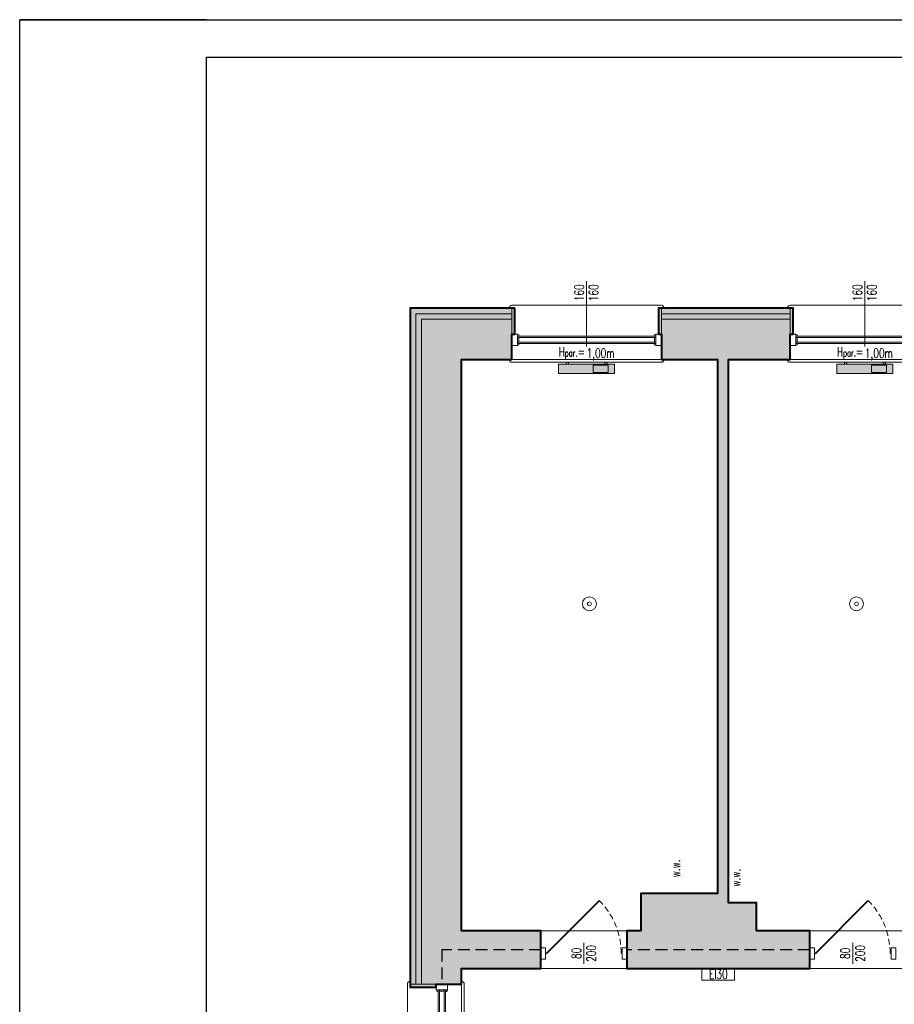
# Model space of a CAD drawing. Header units: millimetres. Extents: x 49320 to 60117, y -4209 to 20568.
# Tile 179 of 252: x 49320 to 50257, y 5811 to 6865. Entities that reach past the tile are written whole.
import ezdxf
from ezdxf.enums import TextEntityAlignment as Align

# ---------------------------------------------------------------- set-up
doc = ezdxf.new("R2010")
doc.units = ezdxf.units.MM
doc.linetypes.add('DASHED', pattern=[19.05, 12.7, -6.35])
doc.linetypes.add('Kreski-Krotkie', pattern=[4.7625, 3.175, -1.5875])
for name, color, linetype, lineweight in [('_AA wymiary', 7, 'Continuous', 13), ('_HD-DREWNO_PRZEKRÓJ', 251, 'Continuous', 40), ('_HD-DREWNO_PRZERYW', 251, 'Kreski-Krotkie', 9), ('_HD-DREWNO_WIDOK', 251, 'Continuous', 18), ('_HD-ELE_PPOŻ', 251, 'Continuous', 30), ('_HD-INWENTARYZACJA_WIDOK', 251, 'Continuous', 18), ('_HD-OCIEPLENIE', 251, 'BATTING', 0), ('_HD-OKNA', 251, 'Continuous', 0), ('_HD-OPISY', 251, 'Continuous', 0), ('_HD-PPOŻ030', 251, 'DASHED', 40), ('_HD-PPOŻ_WIDOK', 251, 'Continuous', 18), ('_HD-SAN_CO', 251, 'Continuous', 30), ('_HD-SZKŁO_WIDOK', 251, 'Continuous', 18), ('_HD-TWORZYWA_SZTUCZNE_WIDOK', 251, 'Continuous', 18), ('_HD-WENTYLACJA', 251, 'Continuous', 0), ('M_Ramki do druku', 7, 'Continuous', 25), ('M_Ramki rysunków', 2, 'Continuous', 25)]:
    doc.layers.add(name, color=color, linetype=linetype, lineweight=lineweight)
doc.layers.add('_HD-KRESKOWANIE_PEŁNE', color=7, linetype='Continuous', lineweight=0, true_color=0xbfbfbf)
doc.layers.add('_HD-PRZEKRÓJ_BUDOWLANA', color=7, linetype='Continuous', lineweight=40, true_color=0x616161)
doc.layers.add('_HD-POMOC_1', color=251, linetype='Continuous', lineweight=0, plot=False)
for name, color, linetype in [('M_Ramki markery', 1, 'Continuous'), ('M_Ramki znaczniki', 6, 'Continuous'), ('RAMKA', 3, 'Continuous')]:
    doc.layers.add(name, color=color, linetype=linetype)
doc.styles.add('_HD_Romans', font='romans.shx', dxfattribs={"width": 0.7, "height": 18})
doc.styles.add('MCAD_TS', font='GENISO.SHX', dxfattribs={"width": 0.8})
doc.linetypes.add('BATTING', pattern='A,0.00254,-2.54,[134,ltypeshp.shx,S=2.54,R=0,X=-2.54,Y=0],-5.08,[134,ltypeshp.shx,S=2.54,R=180,X=2.54,Y=0],-2.54', length=10.16254)

# ---------------------------------------------------------------- blocks, each defined once
blk = doc.blocks.new('*U9')
at = {"layer": '_HD-OPISY'}
for p, q in [((70, -13), (70, 13.2)), ((70, -57), (70, -13))]:
    blk.add_line(p, q, dxfattribs=at)
at = {"layer": '_HD-SZKŁO_WIDOK'}
for p, q in [((134, 10), (6, 10)), ((134, 8.5), (6, 8.5)), ((134, 3.5), (6, 3.5)), ((134, 2), (6, 2))]:
    blk.add_line(p, q, dxfattribs=at)
at = {"layer": '_HD-TWORZYWA_SZTUCZNE_WIDOK'}
for p, q in [((0, 30), (70, 30)), ((70, 30), (140, 30)), ((0, 12), (6, 12)), ((6, 12), (6, 0)), ((140, 12), (134, 12)), ((134, 12), (134, 0)), ((0, 0), (6, 0)), ((7.5, 8.5), (7.5, 3.5)), ((132.5, 8.5), (132.5, 3.5)), ((140, 0), (134, 0)), ((0, -31), (70, -31)), ((140, -31), (70, -31))]:
    blk.add_line(p, q, dxfattribs=at)
for centre, radius, start, end in [((0, 27), 3, 90, 180), ((140, 27), 3, 0, 90), ((6, 10), 2, 0, 90), ((134, 10), 2, 90, 180), ((6, 2), 2, 270, 0), ((134, 2), 2, 180, 270), ((0, -28), 3, 180, 270), ((140, -28), 3, 270, 0)]:
    blk.add_arc(centre, radius, start, end, dxfattribs=at)
at = {"layer": '_HD-OPISY', "insert": (100, 20.2), "char_height": 10, "width": 33.48, "attachment_point": 4, "rotation": 180, "style": '_HD_Romans'}
blk.add_mtext('\\pxql;H{\\H0.75x;par.}=', dxfattribs=at)
at = {"layer": '_HD-OPISY', "style": '_HD_Romans', "width": 0.7}
blk.add_attdef('PARAPET', text='', height=10, rotation=180, dxfattribs=at).set_placement((70, 20.2), align=Align.MIDDLE_LEFT)
blk.add_attdef('SZEROKOŚĆ', text='', height=10, rotation=90, dxfattribs=at).set_placement((70, -44.5), align=Align.BOTTOM_CENTER)
blk.add_attdef('WYSOKOŚĆ', text='', height=10, rotation=90, dxfattribs=at).set_placement((72.5, -44.5), align=Align.TOP_CENTER)
blk = doc.blocks.new('*U10')
at = {"layer": '_HD-OPISY'}
for p, q in [((80, -13), (80, 13.2)), ((80, -57), (80, -13))]:
    blk.add_line(p, q, dxfattribs=at)
at = {"layer": '_HD-SZKŁO_WIDOK'}
for p, q in [((154, 10), (6, 10)), ((154, 8.5), (6, 8.5)), ((154, 3.5), (6, 3.5)), ((154, 2), (6, 2))]:
    blk.add_line(p, q, dxfattribs=at)
at = {"layer": '_HD-TWORZYWA_SZTUCZNE_WIDOK'}
for p, q in [((0, 30), (80, 30)), ((80, 30), (160, 30)), ((0, 12), (6, 12)), ((6, 12), (6, 0)), ((160, 12), (154, 12)), ((154, 12), (154, 0)), ((0, 0), (6, 0)), ((7.5, 8.5), (7.5, 3.5)), ((152.5, 8.5), (152.5, 3.5)), ((160, 0), (154, 0)), ((0, -31), (80, -31)), ((160, -31), (80, -31))]:
    blk.add_line(p, q, dxfattribs=at)
for centre, radius, start, end in [((0, 27), 3, 90, 180), ((160, 27), 3, 0, 90), ((6, 10), 2, 0, 90), ((154, 10), 2, 90, 180), ((6, 2), 2, 270, 0), ((154, 2), 2, 180, 270), ((0, -28), 3, 180, 270), ((160, -28), 3, 270, 0)]:
    blk.add_arc(centre, radius, start, end, dxfattribs=at)
at = {"layer": '_HD-OPISY', "insert": (110, 20.2), "char_height": 10, "width": 33.48, "attachment_point": 4, "rotation": 180, "style": '_HD_Romans'}
blk.add_mtext('\\pxql;H{\\H0.75x;par.}=', dxfattribs=at)
at = {"layer": '_HD-OPISY', "style": '_HD_Romans', "width": 0.7}
blk.add_attdef('PARAPET', text='', height=10, rotation=180, dxfattribs=at).set_placement((80, 20.2), align=Align.MIDDLE_LEFT)
blk.add_attdef('WYSOKOŚĆ', text='', height=10, rotation=270, dxfattribs=at).set_placement((77.5, -44.5), align=Align.TOP_CENTER)
blk.add_attdef('SZEROKOŚĆ', text='', height=10, rotation=270, dxfattribs=at).set_placement((80, -44.5), align=Align.BOTTOM_CENTER)
blk = doc.blocks.new('*U15')
at = {"layer": '_HD-DREWNO_PRZEKRÓJ'}
blk.add_line((6, 0), (62.6, 56.6), dxfattribs=at)
at = {"layer": '_HD-DREWNO_PRZERYW', "ltscale": 2}
blk.add_arc((6, 0), 80, 0, 45, dxfattribs=at)
at = {"layer": '_HD-DREWNO_WIDOK'}
for points in [[(0, 6), (5, 6), (5, -6), (0, -6)], [(87, 6), (92, 6), (92, -6), (87, -6)]]:
    blk.add_lwpolyline(points, close=True, dxfattribs=at)
at = {"layer": '_HD-OPISY'}
blk.add_line((46, -11.2), (46, 11.2), dxfattribs=at)
at = {"layer": '_HD-OPISY', "style": '_HD_Romans', "width": 0.7}
blk.add_attdef('SZEROKOŚĆ', text='', height=10, rotation=90, dxfattribs=at).set_placement((46, 0), align=Align.BOTTOM_CENTER)
blk.add_attdef('WYSOKOŚĆ', text='', height=10, rotation=90, dxfattribs=at).set_placement((49, 0), align=Align.TOP_CENTER)
blk = doc.blocks.new('*U17')
at = {"layer": '_HD-DREWNO_PRZEKRÓJ'}
blk.add_line((6, 0), (62.6, 56.6), dxfattribs=at)
at = {"layer": '_HD-DREWNO_PRZERYW', "ltscale": 2}
blk.add_arc((6, 0), 80, 0, 45, dxfattribs=at)
at = {"layer": '_HD-DREWNO_WIDOK'}
for points in [[(0, 6), (5, 6), (5, -6), (0, -6)], [(87, 6), (92, 6), (92, -6), (87, -6)]]:
    blk.add_lwpolyline(points, close=True, dxfattribs=at)
at = {"layer": '_HD-OPISY'}
blk.add_line((46, -11.2), (46, 11.2), dxfattribs=at)
at = {"layer": '_HD-OPISY', "style": '_HD_Romans', "width": 0.7}
blk.add_attdef('SZEROKOŚĆ', text='', height=10, rotation=90, dxfattribs=at).set_placement((46, 0), align=Align.BOTTOM_CENTER)
blk.add_attdef('WYSOKOŚĆ', text='', height=10, rotation=90, dxfattribs=at).set_placement((49, 0), align=Align.TOP_CENTER)
blk = doc.blocks.new('*U5')
at = {"layer": '_HD-WENTYLACJA'}
blk.add_lwpolyline([(0, 0, 0, 12, 0), (20, 0, 0, 0, 0), (84.5, 0, 0, 0, 0)], format="xyseb", dxfattribs=at)
at = {"layer": '_HD-WENTYLACJA', "style": '_HD_Romans', "width": 0.7}
blk.add_attdef('WENTYLACJA', (35, 5), '', height=20, dxfattribs=at)
blk = doc.blocks.new('Znacznik_narozny_v2')
at = {"layer": 'M_Ramki znaczniki'}
blk.add_lwpolyline([(0, -20), (0, 0), (20, 0)], dxfattribs=at)
blk = doc.blocks.new('znacznik297')
at = {"lineweight": -2}
blk.add_line((0, 0), (-20, 0), dxfattribs=at)
at = {"layer": 'M_Ramki markery'}
blk.add_line((0, 0), (2, 0), dxfattribs=at)
blk = doc.blocks.new('*U554')
at = {"layer": 'M_Ramki rysunków', "color": 0, "linetype": 'ByBlock', "lineweight": -2}
blk.add_lwpolyline([(20, 4), (20, 293), (506, 293), (506, 4)], close=True, dxfattribs=at)
blk.add_blockref('znacznik297', (20, 297))
at = {"layer": 'M_Ramki znaczniki'}
blk.add_blockref('Znacznik_narozny_v2', (0, 297), dxfattribs=at)
at = {"layer": 'M_Ramki do druku', "style": 'MCAD_TS', "width": 0.8}
for tag, p in [('KOMENTARZ', (11.54, 30.57)), ('RYSUNEK', (15.28, 30.57)), ('DATA', (19.02, 30.57))]:
    blk.add_attdef(tag, p, '', height=2, rotation=90, dxfattribs=at)

msp = doc.modelspace()

# ---------------------------------------------------------------- hatches: boundary and pattern name
at = {"layer": '_HD-KRESKOWANIE_PEŁNE', "ltscale": 1.5, "transparency": 33554687}
h = msp.add_hatch(color=256, dxfattribs=at)
h.dxf.hatch_style = 1
h.paths.add_polyline_path([(49878.58, 5849.3), (49793.58, 5849.3), (49793.58, 5832.3), (49738.58, 5832.3), (49738.58, 6556.3), (49847.58, 6556.3), (49847.58, 6501.3), (49793.58, 6501.3), (49793.58, 5889.3), (49878.58, 5889.3)])
at = {"layer": '_HD-KRESKOWANIE_PEŁNE', "transparency": 33554687}
h = msp.add_hatch(color=256, dxfattribs=at)
h.dxf.hatch_style = 1
h.paths.add_polyline_path([(49738.58, 5832.3), (49738.58, 6556.3), (49847.58, 6556.3), (49847.58, 6544.3), (49750.58, 6544.3), (49750.58, 5832.3)])
h = msp.add_hatch(color=256, dxfattribs=at)
h.dxf.hatch_style = 1
h.paths.add_polyline_path([(49847.58, 6528.3), (49850.58, 6528.3), (49850.58, 6556.3), (49847.58, 6556.3)])
at = {"layer": '_HD-KRESKOWANIE_PEŁNE', "ltscale": 1.5, "transparency": 33554687}
h = msp.add_hatch(color=256, dxfattribs=at)
h.dxf.hatch_style = 1
h.paths.add_polyline_path([(50145.58, 6501.3), (50079.58, 6501.3), (50079.58, 5919.3), (50109.58, 5919.3), (50109.58, 5889.3), (50166.58, 5889.3), (50166.58, 5849.3), (49970.58, 5849.3), (49970.58, 5889.3), (49985.58, 5889.3), (49985.58, 5929.3), (50067.58, 5929.3), (50067.58, 6501.3), (50007.58, 6501.3), (50007.58, 6556.3), (50145.58, 6556.3)])
at = {"layer": '_HD-KRESKOWANIE_PEŁNE', "transparency": 33554687}
h = msp.add_hatch(color=256, dxfattribs=at)
h.dxf.hatch_style = 1
h.paths.add_polyline_path([(50004.58, 6528.3), (50007.58, 6528.3), (50007.58, 6556.3), (50004.58, 6556.3)])
h = msp.add_hatch(color=256, dxfattribs=at)
h.dxf.hatch_style = 1
h.paths.add_polyline_path([(50007.58, 6544.3), (50145.58, 6544.3), (50145.58, 6556.3), (50007.58, 6556.3)])
h = msp.add_hatch(color=256, dxfattribs=at)
h.dxf.hatch_style = 1
h.paths.add_polyline_path([(50145.58, 6528.3), (50148.58, 6528.3), (50148.58, 6556.3), (50145.58, 6556.3)])
h = msp.add_hatch(color=256, dxfattribs=at)
h.dxf.hatch_style = 1
h.paths.add_polyline_path([(49957.58, 6496.3), (49957.58, 6486.3), (49897.58, 6486.3), (49897.58, 6496.3)])
h.paths.add_polyline_path([(49949.58, 6496.3), (49949.58, 6498.3), (49947.08, 6498.3), (49947.08, 6496.3)])
h.paths.add_polyline_path([(49905.58, 6496.3), (49905.58, 6498.3), (49908.08, 6498.3), (49908.08, 6496.3)])
h = msp.add_hatch(color=256, dxfattribs=at)
h.dxf.hatch_style = 1
h.paths.add_polyline_path([(50255.58, 6496.3), (50255.58, 6486.3), (50195.58, 6486.3), (50195.58, 6496.3)])
h.paths.add_polyline_path([(50247.58, 6496.3), (50247.58, 6498.3), (50245.08, 6498.3), (50245.08, 6496.3)])
h.paths.add_polyline_path([(50203.58, 6496.3), (50203.58, 6498.3), (50206.08, 6498.3), (50206.08, 6496.3)])
h = msp.add_hatch(color=256, dxfattribs=at)
h.dxf.hatch_style = 1
h.paths.add_polyline_path([(49766.58, 5829.3), (49766.58, 5832.3), (49738.58, 5832.3), (49738.58, 5829.3)])

# ---------------------------------------------------------------- linework, layer by layer
at = {"layer": '_HD-ELE_PPOŻ', "linetype": 'ByBlock', "lineweight": 0}
for centre, radius in [((49930.58, 6239.65), 7.5), ((49930.58, 6239.65), 2.08), ((50216.58, 6239.65), 7.5), ((50216.58, 6239.65), 2.08)]:
    msp.add_circle(centre, radius, dxfattribs=at)
at = {"layer": '_HD-INWENTARYZACJA_WIDOK', "ltscale": 1.5}
for points in [[(49878.58, 5849.3), (49793.58, 5849.3), (49793.58, 5832.3), (49738.58, 5832.3), (49738.58, 6556.3), (49847.58, 6556.3), (49847.58, 6501.3), (49793.58, 6501.3), (49793.58, 5889.3), (49878.58, 5889.3)], [(50145.58, 6501.3), (50079.58, 6501.3), (50079.58, 5919.3), (50109.58, 5919.3), (50109.58, 5889.3), (50166.58, 5889.3), (50166.58, 5849.3), (49970.58, 5849.3), (49970.58, 5889.3), (49985.58, 5889.3), (49985.58, 5929.3), (50067.58, 5929.3), (50067.58, 6501.3), (50007.58, 6501.3), (50007.58, 6556.3), (50145.58, 6556.3)]]:
    msp.add_lwpolyline(points, close=True, dxfattribs=at)
at = {"layer": '_HD-OCIEPLENIE', "ltscale": 0.58}
for points in [[(49744.58, 5832.3), (49744.58, 6550.3), (49847.58, 6550.3)], [(50007.58, 6550.3), (50145.58, 6550.3)]]:
    msp.add_lwpolyline(points, dxfattribs=at)
at = {"layer": '_HD-OPISY'}
msp.add_lwpolyline([(50086.08, 5849.3), (50086.08, 5836.8), (50051.08, 5836.8), (50051.08, 5849.3)], close=True, dxfattribs=at)
at = {"layer": '_HD-POMOC_1', "ltscale": 1.5}
msp.add_lwpolyline([(50067.58, 6501.3), (49793.58, 6501.3), (49793.58, 5889.3), (49985.58, 5889.3), (49985.58, 5929.3), (50067.58, 5929.3)], close=True, dxfattribs=at)
for points in [[(50109.58, 5889.3), (50359.58, 5889.3), (50359.58, 6114.3), (50353.58, 6114.3), (50353.58, 6342.3), (50359.58, 6342.3), (50359.58, 6501.3), (50079.58, 6501.3), (50079.58, 5919.3), (50109.58, 5919.3), (50109.58, 5889.3)], [(51546.58, 5849.3), (50999.58, 5849.3), (50999.58, 5845.3), (50950.58, 5845.3), (50950.58, 5849.3), (50398.58, 5849.3), (50398.58, 5846.3), (50349.58, 5846.3), (50349.58, 5849.3), (49793.58, 5849.3), (49793.58, 5673.3), (50349.58, 5673.3), (50349.58, 5677.3), (50398.58, 5677.3), (50398.58, 5673.3), (50950.58, 5673.3), (50950.58, 5677.3), (50999.58, 5677.3), (50999.58, 5673.3), (51546.58, 5673.3)]]:
    msp.add_lwpolyline(points, dxfattribs=at)
at = {"layer": '_HD-PPOŻ030', "lineweight": 25}
for points in [[(49878.58, 5869.3), (49772.58, 5869.3), (49772.58, 5832.3)], [(50166.58, 5869.3), (49970.58, 5869.3)]]:
    msp.add_lwpolyline(points, dxfattribs=at)
at = {"layer": '_HD-PRZEKRÓJ_BUDOWLANA', "ltscale": 1.5}
for points in [[(49850.58, 6556.3), (49738.58, 6556.3), (49738.58, 5829.3), (49766.58, 5829.3), (49766.58, 5832.3), (49793.58, 5832.3), (49793.58, 5849.3), (49878.58, 5849.3), (49878.58, 5889.3), (49793.58, 5889.3), (49793.58, 6501.3), (49847.58, 6501.3), (49847.58, 6528.3), (49850.58, 6528.3)], [(49970.58, 5889.3), (49970.58, 5849.3), (50166.58, 5849.3), (50166.58, 5889.3), (50109.58, 5889.3), (50109.58, 5919.3), (50079.58, 5919.3), (50079.58, 6501.3), (50145.58, 6501.3), (50145.58, 6528.3), (50148.58, 6528.3), (50148.58, 6556.3), (50004.58, 6556.3), (50004.58, 6528.3), (50007.58, 6528.3), (50007.58, 6501.3), (50067.58, 6501.3), (50067.58, 5929.3), (49985.58, 5929.3), (49985.58, 5889.3)]]:
    msp.add_lwpolyline(points, close=True, dxfattribs=at)
at = {"layer": '_HD-SAN_CO', "lineweight": 20}
for points in [[(49957.58, 6496.3), (49957.58, 6496.3), (49957.58, 6486.3), (49897.58, 6486.3), (49897.58, 6496.3)], [(49950.58, 6495.3), (49950.58, 6495.3), (49950.58, 6487.3), (49934.58, 6487.3), (49934.58, 6495.3)], [(50255.58, 6496.3), (50255.58, 6496.3), (50255.58, 6486.3), (50195.58, 6486.3), (50195.58, 6496.3)], [(50248.58, 6495.3), (50248.58, 6495.3), (50248.58, 6487.3), (50232.58, 6487.3), (50232.58, 6495.3)]]:
    msp.add_lwpolyline(points, close=True, dxfattribs=at)
for points in [[(49905.58, 6496.3), (49905.58, 6498.3), (49908.08, 6498.3), (49908.08, 6496.3), (49905.58, 6496.3)], [(49949.58, 6496.3), (49949.58, 6498.3), (49947.08, 6498.3), (49947.08, 6496.3), (49949.58, 6496.3)], [(50203.58, 6496.3), (50203.58, 6498.3), (50206.08, 6498.3), (50206.08, 6496.3), (50203.58, 6496.3)], [(50247.58, 6496.3), (50247.58, 6498.3), (50245.08, 6498.3), (50245.08, 6496.3), (50247.58, 6496.3)]]:
    msp.add_lwpolyline(points, dxfattribs=at)
at = {"layer": '_HD-TWORZYWA_SZTUCZNE_WIDOK'}
for points in [[(49738.58, 5832.3), (49738.58, 6556.3), (49847.58, 6556.3), (49847.58, 6544.3), (49750.58, 6544.3), (49750.58, 5832.3)], [(49847.58, 6528.3), (49850.58, 6528.3), (49850.58, 6556.3), (49847.58, 6556.3)], [(50004.58, 6528.3), (50007.58, 6528.3), (50007.58, 6556.3), (50004.58, 6556.3)], [(50007.58, 6544.3), (50145.58, 6544.3), (50145.58, 6556.3), (50007.58, 6556.3)], [(50145.58, 6528.3), (50148.58, 6528.3), (50148.58, 6556.3), (50145.58, 6556.3)], [(49766.58, 5829.3), (49766.58, 5832.3), (49738.58, 5832.3), (49738.58, 5829.3)]]:
    msp.add_lwpolyline(points, close=True, dxfattribs=at)
at = {"layer": 'RAMKA', "color": 0, "ltscale": 0.8}
msp.add_lwpolyline([(49320.41, 6865.13), (54420.41, 6865.13), (54420.41, 3895.13), (49320.41, 3895.13)], close=True, dxfattribs=at)

# ---------------------------------------------------------------- block references
at = {"color": 0, "xscale": 10, "yscale": 10, "zscale": 10}
msp.add_blockref('*U554', (49320.41, 3895.13), dxfattribs=at)
at = {"layer": '_AA wymiary'}
for name, p in [('*U15', (49878.58, 5865.3)), ('*U17', (50166.58, 5865.3))]:
    msp.add_blockref(name, p, dxfattribs=at).add_auto_attribs({'SZEROKOŚĆ': '80', 'WYSOKOŚĆ': '200'})
at = {"layer": '_HD-OKNA'}
for name, p, rotation, values in [('*U10', (50007.58, 6528.3), 180, {'SZEROKOŚĆ': '160', 'WYSOKOŚĆ': '160', 'PARAPET': '1,00m'}), ('*U10', (50305.58, 6528.3), 180, {'SZEROKOŚĆ': '160', 'WYSOKOŚĆ': '160', 'PARAPET': '1,00m'}), ('*U9', (49766.58, 5832.3), 270, {'SZEROKOŚĆ': '140', 'WYSOKOŚĆ': '160', 'PARAPET': '1,00m'})]:
    msp.add_blockref(name, p, dxfattribs=dict(at, rotation=rotation)).add_auto_attribs(values)
at = {"layer": '_HD-WENTYLACJA', "xscale": 0.5, "yscale": 0.5, "zscale": 0.5, "rotation": 90.00000000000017}
for p in [(50030.1, 5929.3), (50094.58, 5919.3)]:
    msp.add_blockref('*U5', p, dxfattribs=at).add_auto_attribs({'WENTYLACJA': 'w.w.'})

# ---------------------------------------------------------------- texts
at = {"layer": '_HD-PPOŻ_WIDOK', "lineweight": 30, "style": '_HD_Romans', "width": 0.7}
msp.add_attdef('EI30', text='EI000', height=10, dxfattribs=at).set_placement((50068.58, 5843.05), align=Align.MIDDLE_CENTER)

doc.saveas('drawing.dxf')
